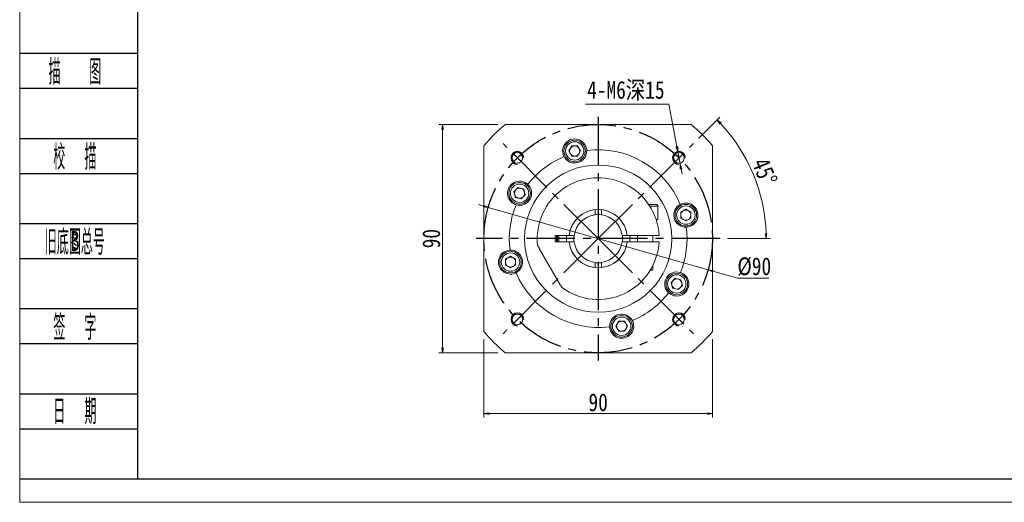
# Model space of a CAD drawing. Header units: millimetres. Extents: x -4 to 779, y -17 to 535.
# Tile 1 of 9: x 0 to 387, y -17 to 174. Entities that reach past the tile are written whole.
import ezdxf
from ezdxf.enums import TextEntityAlignment as Align

# ---------------------------------------------------------------- set-up
doc = ezdxf.new("R2010")
doc.units = ezdxf.units.MM
doc.linetypes.add('CENTER2', pattern=[28.575, 19.05, -3.175, 3.175, -3.175])
for name, color, linetype in [('2细线层', 4, 'Continuous'), ('3中心线层', 1, 'CENTER2'), ('6文字层', 3, 'Continuous')]:
    doc.layers.add(name, color=color, linetype=linetype)
doc.layers.add('图框_外框线', color=7, linetype='Continuous', lineweight=18)
doc.layers.add('尺寸线层', color=3, linetype='Continuous', lineweight=18)
doc.styles.add('PC_TEXTSTYLE', font='ISOCP.SHX', dxfattribs={"width": 0.707, "bigfont": 'GBCBIG.SHX'})
doc.styles.get("Standard").update_dxf_attribs({"font": 'SimSun.ttf'})
doc.styles.add('宋体', font='SimSun.ttf', dxfattribs={"width": 0.8})
doc.dimstyles.new('A水平标注$0', dxfattribs={"dimtxt": 3.5, "dimasz": 2, "dimexe": 1.5, "dimexo": 3, "dimgap": 1.1, "dimtad": 1, "dimtoh": 1, "dimdec": 4, "dimdsep": 46, "dimtxsty": '宋体', "dimblk": 'OPEN', "dimcen": 3, "dimclrd": 3, "dimclre": 3, "dimclrt": 6, "dimadec": 0, "dimazin": 0, "dimtm": 1e-09, "dimtfac": 1, "dimtdec": 4, "dimtix": 1, "dimtmove": 0, "dimatfit": 3, "dimldrblk": 'OPEN', "dimfxl": 0, "dimlwd": 13, "dimlwe": 13, "dimarcsym": 0})
doc.dimstyles.new('D直径标注φ25', dxfattribs={"dimtxt": 3.5, "dimasz": 2, "dimexe": 1, "dimexo": 3, "dimtad": 1, "dimtoh": 1, "dimdec": 1, "dimdsep": 46, "dimtxsty": '宋体', "dimblk": 'OPEN', "dimcen": 3, "dimclrd": 3, "dimclre": 3, "dimclrt": 130, "dimadec": 0, "dimazin": 0, "dimtm": 1e-09, "dimtfac": 1, "dimtdec": 1, "dimtmove": 0, "dimatfit": 0, "dimldrblk": 'OPEN', "dimfxl": 0, "dimlwd": 13, "dimlwe": 13, "dimarcsym": 0})
doc.dimstyles.new('螺孔(M8-7H)', dxfattribs={"dimtxt": 3.5, "dimasz": 2, "dimexe": 1.25, "dimexo": 3, "dimtad": 1, "dimtoh": 1, "dimdec": 4, "dimdsep": 46, "dimtxsty": '宋体', "dimblk": 'OPEN', "dimcen": 3, "dimclrd": 3, "dimclre": 3, "dimclrt": 2, "dimadec": 0, "dimazin": 0, "dimtm": 1e-09, "dimtfac": 1, "dimtdec": 4, "dimtmove": 0, "dimatfit": 3, "dimldrblk": 'OPEN', "dimfxl": 0, "dimlwd": 9, "dimlwe": 9, "dimarcsym": 0})

# ---------------------------------------------------------------- blocks, each defined once
blk = doc.blocks.new('_Open')
at = {"color": 0, "linetype": 'ByBlock', "lineweight": -2}
for p, q in [((-1, 0.17), (0, 0)), ((-1, -0.17), (0, 0)), ((0, 0), (-1, 0))]:
    blk.add_line(p, q, dxfattribs=at)
blk = doc.blocks.new('*D38')
at = {"color": 3, "lineweight": 9, "transparency": 16777216}
for p, q in [((222.46, 140.27), (255.21, 140.27)), ((255.21, 140.27), (258.41, 123.57)), ((259.72, 116.7), (258.78, 121.61)), ((260.1, 114.73), (260.47, 112.77))]:
    blk.add_line(p, q, dxfattribs=at)
at = {"layer": 'Defpoints', "color": 0, "transparency": 16777216}
for p in [(258.78, 121.61), (259.72, 116.7)]:
    blk.add_point(p, dxfattribs=at)
at = {"color": 3, "lineweight": 9, "transparency": 16777216, "xscale": 2, "yscale": 2, "zscale": 2}
for p, rotation in [((258.78, 121.61), 280.8332971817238), ((259.72, 116.7), 100.8332971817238)]:
    blk.add_blockref('_Open', p, dxfattribs=dict(at, rotation=rotation))
at = {"color": 2, "transparency": 16777216, "insert": (238.33, 145.59), "char_height": 7, "attachment_point": 5, "style": '宋体'}
blk.add_mtext('4-M6深15{}', dxfattribs=at)
blk = doc.blocks.new('*D39')
at = {"layer": 'Defpoints', "color": 0, "transparency": 16777216}
for p in [(182.43, 50.74), (272.43, 50.74), (182.43, 18.35)]:
    blk.add_point(p, dxfattribs=at)
at = {"layer": '尺寸线层', "color": 3, "lineweight": 13, "transparency": 16777216}
for p, q in [((182.43, 47.74), (182.43, 16.85)), ((272.43, 47.74), (272.43, 16.85)), ((270.43, 18.35), (184.43, 18.35))]:
    blk.add_line(p, q, dxfattribs=at)
at = {"layer": '尺寸线层', "color": 3, "lineweight": 13, "transparency": 16777216, "xscale": 2, "yscale": 2, "zscale": 2, "rotation": 180}
blk.add_blockref('_Open', (182.43, 18.35), dxfattribs=at)
at = {"layer": '尺寸线层', "color": 3, "lineweight": 13, "transparency": 16777216, "xscale": 2, "yscale": 2, "zscale": 2}
blk.add_blockref('_Open', (272.43, 18.35), dxfattribs=at)
at = {"layer": '尺寸线层', "color": 6, "transparency": 16777216, "insert": (227.43, 22.77), "char_height": 7, "attachment_point": 5, "style": '宋体', "bg_fill": 3, "box_fill_scale": 1.1, "bg_fill_color": 257, "bg_fill_transparency": 0}
blk.add_mtext('90', dxfattribs=at)
blk = doc.blocks.new('*D40')
at = {"layer": 'Defpoints', "color": 0, "transparency": 16777216}
for p in [(264.91, 124.81), (284.74, 120.42), (179.43, 87.33), (227.43, 87.33), (275.43, 87.33)]:
    blk.add_point(p, dxfattribs=at)
at = {"layer": '尺寸线层', "color": 3, "lineweight": 13, "transparency": 16777216}
for p, q in [((267.03, 126.93), (275.29, 135.19)), ((278.43, 87.33), (295.11, 87.33))]:
    blk.add_line(p, q, dxfattribs=at)
blk.add_arc((227.43, 87.33), 66.17, 1.7317, 43.2683, dxfattribs=at)
at = {"layer": '尺寸线层', "color": 3, "lineweight": 13, "transparency": 16777216, "xscale": 2, "yscale": 2, "zscale": 2}
for p, rotation in [((274.22, 134.13), 134.1341412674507), ((293.61, 87.33), 270.8658587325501)]:
    blk.add_blockref('_Open', p, dxfattribs=dict(at, rotation=rotation))
at = {"layer": '尺寸线层', "color": 6, "transparency": 16777216, "insert": (293, 113.7), "char_height": 7, "attachment_point": 5, "rotation": 291.9046, "style": '宋体', "bg_fill": 3, "box_fill_scale": 1.1, "bg_fill_color": 256, "bg_fill_true_color": 13158600, "bg_fill_transparency": 0}
blk.add_mtext('45°', dxfattribs=at)
blk = doc.blocks.new('*D41')
at = {"layer": 'Defpoints', "color": 0, "transparency": 16777216}
for p in [(166.16, 132.33), (190.84, 132.33), (190.84, 42.33)]:
    blk.add_point(p, dxfattribs=at)
at = {"layer": '尺寸线层', "color": 3, "lineweight": 13, "transparency": 16777216}
for p, q in [((187.84, 132.33), (164.66, 132.33)), ((166.16, 44.33), (166.16, 130.33)), ((187.84, 42.33), (164.66, 42.33))]:
    blk.add_line(p, q, dxfattribs=at)
at = {"layer": '尺寸线层', "color": 3, "lineweight": 13, "transparency": 16777216, "xscale": 2, "yscale": 2, "zscale": 2}
for p, rotation in [((166.16, 132.33), 90), ((166.16, 42.33), 270)]:
    blk.add_blockref('_Open', p, dxfattribs=dict(at, rotation=rotation))
at = {"layer": '尺寸线层', "color": 6, "transparency": 16777216, "insert": (161.73, 87.33), "char_height": 7, "attachment_point": 5, "rotation": 90, "style": '宋体', "bg_fill": 3, "box_fill_scale": 1.1, "bg_fill_color": 257, "bg_fill_transparency": 0}
blk.add_mtext('90', dxfattribs=at)
blk = doc.blocks.new('*D42')
at = {"color": 3, "lineweight": 13, "transparency": 16777216}
for p, q in [((182.22, 100.17), (180.29, 100.72)), ((184.14, 99.62), (270.72, 75.05)), ((272.65, 74.5), (282.24, 71.78)), ((282.24, 71.78), (294.59, 71.78))]:
    blk.add_line(p, q, dxfattribs=at)
at = {"layer": 'Defpoints', "color": 0, "transparency": 16777216}
for p in [(184.14, 99.62), (270.72, 75.05)]:
    blk.add_point(p, dxfattribs=at)
at = {"color": 3, "lineweight": 13, "transparency": 16777216, "xscale": 2, "yscale": 2, "zscale": 2}
for p, rotation in [((184.14, 99.62), 344.1523924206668), ((270.72, 75.05), 164.1523924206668)]:
    blk.add_blockref('_Open', p, dxfattribs=dict(at, rotation=rotation))
at = {"color": 130, "transparency": 16777216, "insert": (288.92, 76.28), "char_height": 7, "attachment_point": 5, "style": '宋体'}
blk.add_mtext('%%C90', dxfattribs=at)

msp = doc.modelspace()

# ---------------------------------------------------------------- linework, layer by layer
at = {"color": 7, "linetype": 'Continuous', "lineweight": 15}
for p, q in [((264.02446, 132.33481), (190.83977, 132.33481)), ((182.43211, 123.92716), (182.43211, 50.74246)), ((217.02463, 123.86666), (215.86993, 121.86666)), ((215.86993, 121.86666), (217.02463, 119.86666)), ((219.33403, 123.86666), (217.02463, 123.86666)), ((220.48873, 121.86666), (219.33403, 123.86666)), ((219.33403, 119.86666), (220.48873, 121.86666)), ((272.43211, 50.74246), (272.43211, 123.92716)), ((217.02463, 119.86666), (219.33403, 119.86666)), ((195.87399, 107.44052), (194.241, 105.80753)), ((194.241, 105.80753), (194.83871, 103.57682)), ((198.1047, 106.8428), (195.87399, 107.44052)), ((198.70242, 104.61209), (198.1047, 106.8428)), ((194.83871, 103.57682), (197.06942, 102.9791)), ((197.06942, 102.9791), (198.70242, 104.61209)), ((226.18211, 97.33433), (226.18211, 98.26356)), ((228.68211, 98.26356), (228.68211, 97.33433)), ((247.27525, 100.83481), (250.18211, 100.83481)), ((247.76528, 100.08481), (250.93211, 100.08481)), ((261.96396, 98.89699), (259.96396, 97.74229)), ((259.96396, 97.74229), (259.96396, 95.43289)), ((263.96396, 97.74229), (261.96396, 98.89699)), ((263.96396, 95.43289), (263.96396, 97.74229)), ((250.23014, 94.83481), (250.93211, 94.83481)), ((259.96396, 95.43289), (261.96396, 94.27819)), ((261.96396, 94.27819), (263.96396, 95.43289)), ((210.43211, 86.08481), (210.43211, 88.58481)), ((210.43211, 88.58481), (215.4974, 88.58481)), ((215.4974, 86.08481), (210.43211, 86.08481)), ((216.50337, 88.58481), (217.43259, 88.58481)), ((217.43259, 86.08481), (216.50337, 86.08481)), ((237.43164, 88.58481), (238.36086, 88.58481)), ((238.36086, 86.08481), (237.43164, 86.08481)), ((239.36683, 88.58481), (250.89885, 88.58481)), ((250.89885, 86.08481), (239.36683, 86.08481)), ((242.88163, 88.58481), (242.93211, 87.33481)), ((242.93211, 87.33481), (242.88163, 86.08481)), ((212.51023, 69.18026), (204.24888, 83.48935)), ((192.90027, 80.39143), (190.90027, 79.23673)), ((190.90027, 79.23673), (190.90027, 76.92733)), ((194.90027, 79.23673), (192.90027, 80.39143)), ((194.90027, 76.92733), (194.90027, 79.23673)), ((190.90027, 76.92733), (192.90027, 75.77263)), ((192.90027, 75.77263), (194.90027, 76.92733)), ((226.18211, 76.40606), (226.18211, 77.33528)), ((228.68211, 77.33528), (228.68211, 76.40606)), ((247.91992, 74.83481), (248.68211, 74.83481)), ((248.93211, 75.08481), (248.07037, 75.08481)), ((257.79481, 71.69052), (256.16181, 70.05753)), ((256.16181, 70.05753), (256.75953, 67.82682)), ((260.02552, 71.0928), (257.79481, 71.69052)), ((260.62323, 68.86209), (260.02552, 71.0928)), ((256.75953, 67.82682), (258.99024, 67.2291)), ((258.99024, 67.2291), (260.62323, 68.86209)), ((235.53019, 54.80296), (234.37549, 52.80296)), ((237.8396, 54.80296), (235.53019, 54.80296)), ((238.9943, 52.80296), (237.8396, 54.80296)), ((234.37549, 52.80296), (235.53019, 50.80296)), ((235.53019, 50.80296), (237.8396, 50.80296)), ((237.8396, 50.80296), (238.9943, 52.80296)), ((190.83977, 42.33481), (264.02446, 42.33481))]:
    msp.add_line(p, q, dxfattribs=at)
at = {"color": 7, "linetype": 'Continuous', "lineweight": 15, "flags": 128}
msp.add_lwpolyline([(211.9826, 86.08481), (211.93211, 87.33481), (211.9826, 88.58481)], dxfattribs=at)
at = {"color": 7, "linetype": 'Continuous', "lineweight": 15}
for centre, radius in [((218.17933, 121.86666), 4.25), ((218.17933, 121.86666), 3.625), ((195.61231, 119.15461), 2.1), ((259.25192, 119.15461), 2.1), ((227.43211, 87.33481), 29), ((196.47171, 105.20981), 4.25), ((196.47171, 105.20981), 3.625), ((261.96396, 96.58759), 4.25), ((261.96396, 96.58759), 3.625), ((192.90027, 78.08203), 4.25), ((192.90027, 78.08203), 3.625), ((258.39252, 69.45981), 4.25), ((258.39252, 69.45981), 3.625), ((195.61231, 55.515), 2.1), ((236.68489, 52.80296), 4.25), ((236.68489, 52.80296), 3.625), ((259.25192, 55.515), 2.1)]:
    msp.add_circle(centre, radius, dxfattribs=at)
for centre, radius, start, end in [((227.43211, 87.33481), 58, 129.1167438, 140.8832562), ((227.43211, 87.33481), 58, 39.1167438, 50.8832562), ((218.17933, 121.86666), 4.75, 6.9662099, 203.0337901), ((218.17933, 121.86666), 4.75, 207.8660249, 2.1339751), ((218.17933, 121.86666), 2, 150, 210), ((218.17933, 121.86666), 2, 90, 150), ((218.17933, 121.86666), 2, 210, 270), ((218.17933, 121.86666), 2, 30, 90), ((218.17933, 121.86666), 2, 270, 330), ((218.17933, 121.86666), 2, 330, 30), ((227.43211, 87.33481), 35, 22.6029232, 97.3970768), ((227.43211, 87.33481), 35, 112.6029232, 142.3970768), ((196.47171, 105.20981), 4.75, 51.9662099, 248.0337901), ((196.47171, 105.20981), 4.75, 252.8660249, 47.1339751), ((227.43211, 87.33481), 24, 2.985506, 186.4435357), ((196.47171, 105.20981), 2, 135, 195), ((196.47171, 105.20981), 2, 75, 135), ((196.47171, 105.20981), 2, 15, 75), ((196.47171, 105.20981), 2, 315, 15), ((196.47171, 105.20981), 2, 195, 255), ((196.47171, 105.20981), 2, 255, 315), ((261.96396, 96.58759), 4.75, 276.9662099, 113.0337901), ((227.43211, 87.33481), 35, 157.6029232, 187.3970768), ((227.43211, 87.33481), 11.5, 6.2401311, 173.7598689), ((227.43211, 87.33481), 11.5, 96.2401311, 173.7598689), ((227.43211, 87.33481), 11.5, 6.2401311, 83.7598689), ((250.18211, 100.08481), 0.75, 0, 90), ((261.96396, 96.58759), 4.75, 117.8660249, 272.1339751), ((261.96396, 96.58759), 2, 120, 180), ((261.96396, 96.58759), 2, 60, 120), ((261.96396, 96.58759), 2, 0, 60), ((227.43211, 87.33481), 9.5, 97.5608432, 172.4391568), ((227.43211, 87.33481), 9.6, 82.5183687, 97.4816313), ((227.43211, 87.33481), 9.5, 7.5608432, 82.4391568), ((261.96396, 96.58759), 2, 180, 240), ((261.96396, 96.58759), 2, 240, 300), ((261.96396, 96.58759), 2, 300, 0), ((227.43211, 87.33481), 35, 337.6029232, 7.3970768), ((227.43211, 87.33481), 17, 175.7832695, 184.2167305), ((227.43211, 87.33481), 16.4, 175.6287042, 184.3712958), ((227.43211, 87.33481), 16, 175.5192012, 184.4807988), ((227.43211, 87.33481), 24, 233.5564643, 357.014494), ((227.43211, 87.33481), 12.5, 174.2608295, 185.7391705), ((227.43211, 87.33481), 11.5, 186.2401311, 353.7598689), ((227.43211, 87.33481), 11.5, 186.2401311, 263.7598689), ((227.43211, 87.33481), 9.6, 172.5183687, 187.4816313), ((227.43211, 87.33481), 9.5, 187.5608432, 262.4391568), ((227.43211, 87.33481), 9.5, 277.5608432, 352.4391568), ((227.43211, 87.33481), 11.5, 276.2401311, 353.7598689), ((227.43211, 87.33481), 9.6, 352.5183687, 7.4816313), ((227.43211, 87.33481), 12.5, 354.2608295, 5.7391705), ((192.90027, 78.08203), 4.75, 96.9662099, 293.0337901), ((192.90027, 78.08203), 4.75, 297.8660249, 92.1339751), ((192.90027, 78.08203), 2, 120, 180), ((192.90027, 78.08203), 2, 180, 240), ((192.90027, 78.08203), 2, 60, 120), ((192.90027, 78.08203), 2, 0, 60), ((192.90027, 78.08203), 2, 300, 0), ((227.43211, 87.33481), 9.6, 262.5183687, 277.4816313), ((192.90027, 78.08203), 2, 240, 300), ((227.43211, 87.33481), 35, 202.6029232, 277.3970768), ((258.39252, 69.45981), 4.75, 72.8660249, 227.1339751), ((258.39252, 69.45981), 4.75, 231.9662099, 68.0337901), ((258.39252, 69.45981), 2, 135, 195), ((258.39252, 69.45981), 2, 75, 135), ((258.39252, 69.45981), 2, 15, 75), ((258.39252, 69.45981), 2, 315, 15), ((227.43211, 87.33481), 35, 292.6029232, 322.3970768), ((258.39252, 69.45981), 2, 195, 255), ((258.39252, 69.45981), 2, 255, 315), ((236.68489, 52.80296), 4.75, 27.8660249, 182.1339751), ((236.68489, 52.80296), 4.75, 186.9662099, 23.0337901), ((236.68489, 52.80296), 2, 90, 150), ((236.68489, 52.80296), 2, 30, 90), ((227.43211, 87.33481), 58, 219.1167438, 230.8832562), ((236.68489, 52.80296), 2, 150, 210), ((236.68489, 52.80296), 2, 210, 270), ((236.68489, 52.80296), 2, 270, 330), ((236.68489, 52.80296), 2, 330, 30), ((227.43211, 87.33481), 58, 309.1167438, 320.8832562)]:
    msp.add_arc(centre, radius, start, end, dxfattribs=at)
for points in [[(222.89427, 122.44276), (222.92604, 122.04353)], [(213.98013, 119.64648), (213.80803, 120.00811)], [(199.3983, 108.95113), (199.70307, 108.6913)], [(259.74379, 100.78679), (260.10541, 100.95889)], [(195.07232, 100.67062), (194.69492, 100.80464)], [(226.18211, 98.26356), (226.18211, 98.76667)], [(228.68211, 98.76667), (228.68211, 98.26356)], [(250.93211, 100.08481), (250.93211, 94.83481)], [(262.54006, 91.87265), (262.14083, 91.84088)], [(215.4974, 88.58481), (216.00025, 88.58481)], [(216.00025, 86.08481), (215.4974, 86.08481)], [(216.00025, 88.58481), (216.50337, 88.58481)], [(216.50337, 86.08481), (216.00025, 86.08481)], [(238.36086, 88.58481), (238.86398, 88.58481)], [(238.86398, 86.08481), (238.36086, 86.08481)], [(238.86398, 88.58481), (239.36683, 88.58481)], [(239.36683, 86.08481), (238.86398, 86.08481)], [(242.93211, 86.08481), (242.93211, 88.58481)], [(248.93211, 88.58481), (248.93211, 86.08481)], [(250.89885, 88.58481), (251.39954, 88.58481)], [(251.39954, 86.08481), (250.89885, 86.08481)], [(192.32417, 82.79696), (192.72339, 82.82873)], [(203.58372, 84.64143), (204.24888, 83.48935)], [(195.12044, 73.88282), (194.75882, 73.71072)], [(226.18211, 75.90295), (226.18211, 76.40606)], [(228.68211, 76.40606), (228.68211, 75.90295)], [(248.93211, 75.08481), (248.68211, 74.83481)], [(248.93211, 76.66944), (248.93211, 75.08481)], [(259.79191, 73.999), (260.16931, 73.86498)], [(212.51023, 69.18026), (213.17539, 68.02818)], [(255.46592, 65.71848), (255.16116, 65.97831)], [(240.8841, 55.02314), (241.0562, 54.66151)], [(231.96996, 52.22686), (231.93819, 52.62609)]]:
    msp.add_open_spline(points, degree=1, dxfattribs=at)
for points, knots in [([(226.18211, 97.33433), (226.18211, 97.19134), (226.18211, 96.99734), (226.18211, 96.80324), (226.18211, 96.75221)], [0, 0, 0, 0, 0.7371220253, 1, 1, 1, 1]), ([(228.68211, 96.75221), (228.68211, 96.80324), (228.68211, 96.99734), (228.68211, 97.19134), (228.68211, 97.33433)], [0, 0, 0, 0, 0.2628779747, 1, 1, 1, 1]), ([(218.01471, 88.58481), (217.96368, 88.58481), (217.76958, 88.58481), (217.57559, 88.58481), (217.43259, 88.58481)], [0, 0, 0, 0, 0.2628779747, 1, 1, 1, 1]), ([(217.43259, 86.08481), (217.57559, 86.08481), (217.76958, 86.08481), (217.96368, 86.08481), (218.01471, 86.08481)], [0, 0, 0, 0, 0.7371220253, 1, 1, 1, 1]), ([(237.43164, 88.58481), (237.28864, 88.58481), (237.09465, 88.58481), (236.90054, 88.58481), (236.84952, 88.58481)], [0, 0, 0, 0, 0.7371220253, 1, 1, 1, 1]), ([(236.84952, 86.08481), (236.90054, 86.08481), (237.09465, 86.08481), (237.28864, 86.08481), (237.43164, 86.08481)], [0, 0, 0, 0, 0.2628779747, 1, 1, 1, 1]), ([(226.18211, 77.9174), (226.18211, 77.86638), (226.18211, 77.67228), (226.18211, 77.47828), (226.18211, 77.33528)], [0, 0, 0, 0, 0.2628779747, 1, 1, 1, 1]), ([(228.68211, 77.33528), (228.68211, 77.47828), (228.68211, 77.67228), (228.68211, 77.86638), (228.68211, 77.9174)], [0, 0, 0, 0, 0.7371220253, 1, 1, 1, 1])]:
    msp.add_open_spline(points, degree=3, knots=knots, dxfattribs=at)
at = {"layer": '2细线层'}
for p, q in [((-0.2236, 160.37398), (45.96155, 160.37398)), ((-0.2236, 146.56476), (45.96155, 146.56476)), ((-0.2236, 126.8373), (45.96155, 126.8373)), ((-0.2236, 113.02808), (45.96155, 113.02808)), ((-0.2236, 93.30062), (45.96155, 93.30062)), ((-0.2236, 79.4914), (45.96155, 79.4914)), ((-0.2236, 59.76394), (45.96155, 59.76394)), ((-0.2236, 45.95471), (45.96155, 45.95471)), ((-0.2236, 26.22725), (45.96155, 26.22725)), ((-0.2236, 12.41803), (45.96155, 12.41803)), ((-0.2236, -7.30943), (45.96155, -7.30943))]:
    msp.add_line(p, q, dxfattribs=at)
for centre in [(195.61231, 119.15461), (259.25192, 119.15461), (195.61231, 55.515), (259.25192, 55.515)]:
    msp.add_arc(centre, 2.5, 0, 270, dxfattribs=at)
at = {"layer": '3中心线层'}
for p, q in [((227.43211, 135.33481), (227.43211, 39.33481)), ((227.43211, 87.33481), (189.95375, 124.81317)), ((227.43211, 87.33481), (264.91047, 124.81317)), ((275.43211, 87.33481), (179.43211, 87.33481)), ((227.43211, 87.33481), (189.95375, 49.85645)), ((227.43211, 87.33481), (264.91047, 49.85645))]:
    msp.add_line(p, q, dxfattribs=at)
msp.add_circle((227.43211, 87.33481), 45, dxfattribs=at)
at = {"layer": '图框_外框线', "color": 3}
msp.add_lwpolyline([(-0.43078, -16.58789), (778.96042, -16.58789), (778.96042, 534.55303), (-0.43078, 534.55303)], close=True, dxfattribs=at)
msp.add_lwpolyline([(-0.43078, -16.58789), (778.96042, -16.58789), (778.96042, 534.55303), (-0.43078, 534.55303)], close=True, dxfattribs=at)
at = {"layer": '图框_外框线', "color": 3, "lineweight": 25}
msp.add_lwpolyline([(45.96155, -7.30943), (769.68196, -7.30943), (769.68196, 525.27456), (45.96155, 525.27456)], close=True, dxfattribs=at)
msp.add_lwpolyline([(45.96155, -7.30943), (769.68196, -7.30943), (769.68196, 525.27456), (45.96155, 525.27456)], close=True, dxfattribs=at)

# ---------------------------------------------------------------- texts
at = {"layer": '6文字层', "color": 3, "style": 'PC_TEXTSTYLE'}
for s, width, p in [('描   图', 0.6667, (21.30223, 153.46937)), ('校  描', 0.667, (21.30223, 119.93269)), ('旧底图总号', 0.667, (21.30223, 86.39601)), ('签  字', 0.667, (21.30223, 52.85933)), ('日  期', 0.667, (21.31453, 19.51953))]:
    msp.add_text(s, height=9.86373, dxfattribs=dict(at, width=width)).set_placement(p, align=Align.MIDDLE)
at = {"layer": '6文字层', "width": 0.707}
msp.add_text('B', height=7.89098, dxfattribs=at).set_placement((21.30223, 86.39601), align=Align.MIDDLE)

# ---------------------------------------------------------------- dimensions: what is measured, and where the dimension line sits
dim = msp.add_diameter_dim_2p(p1=(259.7218, 116.69917), p2=(258.78204, 121.61006), text='4-M6深15{}', dimstyle='螺孔(M8-7H)', override={"dimtxt": 7, "dimgap": 1, "dimpost": '<>', "dimcen": 0, "dimtvp": 0.1, "dimtfill": 0})
dim.commit()
dim.dimension.update_dxf_attribs({"geometry": '*D38', "text_midpoint": (238.33385, 140.27144), "dimtype": 163})

# ---------------------------------------------------------------- next in the draw order: dimensions: what is measured, and where the dimension line sits
at = {"layer": '尺寸线层'}
dim = msp.add_angular_dim_2l(base=(284.7411, 120.42217), line1=((275.43211, 87.33481), (179.43211, 87.33481)), line2=((227.43211, 87.33481), (264.91047, 124.81317)), dimstyle='A水平标注$0', override={"dimtxt": 7, "dimgap": 1, "dimdec": 1, "dimpost": '<>', "dimtvp": 0.1}, dxfattribs=at)
dim.commit()
dim.dimension.update_dxf_attribs({"geometry": '*D40', "text_midpoint": (288.82943, 112.02211), "dimtype": 162})
dim = msp.add_linear_dim(base=(182.43211, 18.353), p1=(272.43211, 50.74246), p2=(182.43211, 50.74246), angle=180, dimstyle='A水平标注$0', override={"dimtxt": 7, "dimgap": 1, "dimdec": 1, "dimpost": '<>', "dimblk": 'Open', "dimtvp": 0.1, "dimtfill": 1, "dimtfillclr": 256}, dxfattribs=at)
dim.commit()
dim.dimension.update_dxf_attribs({"geometry": '*D39', "text_midpoint": (227.43211, 18.353), "dimtype": 160})

# ---------------------------------------------------------------- next in the draw order: dimensions: what is measured, and where the dimension line sits
dim = msp.add_linear_dim(base=(166.1567, 132.33481), p1=(190.83977, 42.33481), p2=(190.83977, 132.33481), angle=90, dimstyle='A水平标注$0', override={"dimtxt": 7, "dimgap": 1, "dimdec": 1, "dimpost": '<>', "dimblk": 'Open', "dimtvp": 0.1, "dimtfill": 1, "dimtfillclr": 256}, dxfattribs=at)
dim.commit()
dim.dimension.update_dxf_attribs({"geometry": '*D41', "text_midpoint": (166.1567, 87.33481), "dimtype": 160})

# ---------------------------------------------------------------- next in the draw order: dimensions: what is measured, and where the dimension line sits
dim = msp.add_diameter_dim_2p(p1=(184.1425, 99.62339), p2=(270.72173, 75.04622), text='%%C<>', dimstyle='D直径标注φ25', override={"dimtxt": 7, "dimgap": 1, "dimpost": '<>', "dimtvp": 0.1, "dimtfill": 0})
dim.commit()
dim.dimension.update_dxf_attribs({"geometry": '*D42', "text_midpoint": (288.91614, 71.77713), "dimtype": 163})

doc.saveas('drawing.dxf')
